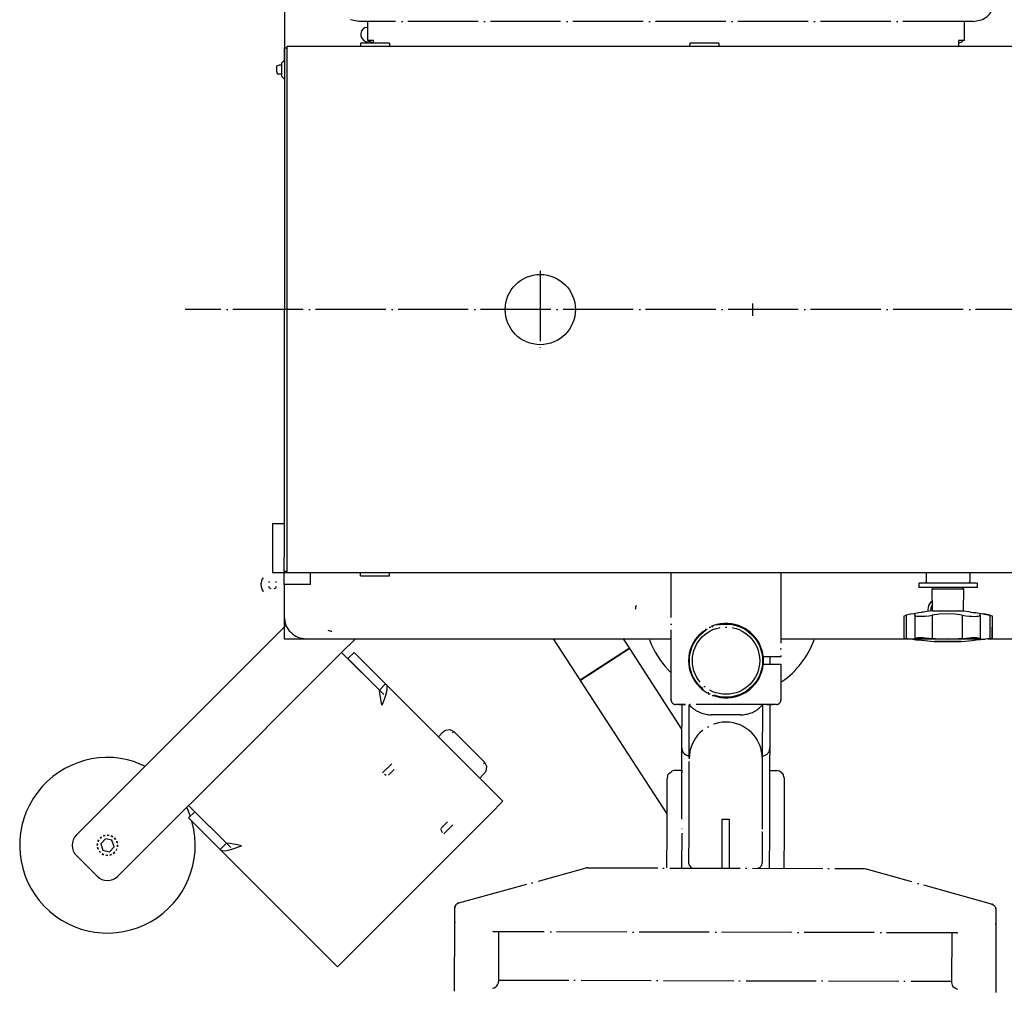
# Model space of a CAD drawing. Extents: x -1765 to 4890, y -3431 to 1272.
# Tile 5 of 189: x -1581 to -1413, y -1284 to -1118. Entities that reach past the tile are written whole.
import ezdxf

# ---------------------------------------------------------------- set-up
doc = ezdxf.new("R2010")
doc.units = 0
doc.linetypes.add('DOT_CENTER', pattern=[14, 12, -1, 0, -1])
doc.layers.get('0').update_dxf_attribs({"linetype": 'CONTINUOUS'})
doc.layers.add('1', color=7, linetype='CONTINUOUS')

# ---------------------------------------------------------------- blocks, each defined once
blk = doc.blocks.new('CTH', base_point=(-1401.58, -1249.78))
at = {"color": 5, "linetype": 'CONTINUOUS'}
for p, q in [((-1535.8, -1115.36), (-1535.8, -1123.11)), ((-1521.98, -1119.68), (-1521.56, -1119.59)), ((-1521.1, -1122.05), (-1521.49, -1122.13)), ((-1535.8, -1123.11), (-1535.8, -1123.24)), ((-1535.8, -1123.11), (-1535.3, -1123.11)), ((-1535.8, -1125.61), (-1535.8, -1123.11)), ((-1535.8, -1123.24), (-1535.8, -1125.23)), ((-1535.31, -1212.83), (-1535.3, -1122.86)), ((-1535.3, -1122.86), (-1405.85, -1122.86)), ((-1522.8, -1122.36), (-1522.8, -1122.86)), ((-1518.87, -1122.36), (-1522.8, -1122.36)), ((-1517.81, -1122.36), (-1518.87, -1122.36)), ((-1517.81, -1122.36), (-1517.81, -1122.86)), ((-1466.54, -1122.36), (-1466.55, -1122.86)), ((-1466.31, -1122.36), (-1466.54, -1122.36)), ((-1461.58, -1122.36), (-1466.31, -1122.36)), ((-1461.58, -1122.36), (-1461.58, -1122.86)), ((-1536.3, -1125.73), (-1535.8, -1125.23)), ((-1535.8, -1125.23), (-1535.8, -1125.36)), ((-1535.8, -1125.36), (-1535.8, -1125.61)), ((-1537.1, -1126.48), (-1537.08, -1126.33)), ((-1537.1, -1127.02), (-1537.1, -1126.48)), ((-1537.1, -1127.24), (-1537.1, -1127.02)), ((-1537.1, -1127.24), (-1537.08, -1127.39)), ((-1537.08, -1126.33), (-1536.95, -1126.15)), ((-1536.95, -1126.14), (-1536.73, -1126.07)), ((-1536.95, -1126.15), (-1536.95, -1126.14)), ((-1536.73, -1126.07), (-1536.73, -1126.07)), ((-1536.3, -1126.07), (-1536.73, -1126.07)), ((-1536.3, -1125.73), (-1536.3, -1126.43)), ((-1536.3, -1125.73), (-1536.3, -1126.07)), ((-1536.3, -1126.07), (-1536.3, -1126.07)), ((-1536.3, -1126.43), (-1536.3, -1127.98)), ((-1535.8, -1125.61), (-1535.81, -1210.08)), ((-1535.8, -1125.61), (-1535.8, -1125.72)), ((-1535.8, -1125.72), (-1535.8, -1126.25)), ((-1535.8, -1126.25), (-1535.8, -1128.48)), ((-1537.08, -1127.39), (-1536.95, -1127.56)), ((-1536.95, -1127.56), (-1536.95, -1127.57)), ((-1536.95, -1127.57), (-1536.73, -1127.64)), ((-1536.73, -1127.59), (-1536.73, -1127.65)), ((-1536.73, -1127.64), (-1536.73, -1127.65)), ((-1536.3, -1127.65), (-1536.73, -1127.65)), ((-1535.8, -1128.48), (-1536.3, -1127.98)), ((-1535.8, -1128.48), (-1535.8, -1167.84)), ((-1455.83, -1166.79), (-1455.83, -1168.91)), ((-1455.83, -1168.84), (-1455.83, -1168.84)), ((-1535.81, -1204.46), (-1537.81, -1204.46)), ((-1537.81, -1204.46), (-1537.81, -1212.83)), ((-1535.81, -1212.58), (-1535.81, -1210.08)), ((-1535.81, -1212.83), (-1537.81, -1212.83)), ((-1535.81, -1212.58), (-1535.81, -1212.83)), ((-1535.31, -1212.58), (-1535.81, -1212.58)), ((-1535.31, -1212.83), (-1535.81, -1212.83)), ((-1535.81, -1214.83), (-1535.81, -1212.83)), ((-1405.85, -1212.83), (-1535.31, -1212.83)), ((-1531.31, -1214.83), (-1531.31, -1212.83)), ((-1522.77, -1213.33), (-1522.79, -1212.83)), ((-1517.81, -1213.33), (-1517.81, -1212.83)), ((-1426.15, -1212.83), (-1426.15, -1214.33)), ((-1418.66, -1212.83), (-1418.66, -1214.33)), ((-1522.77, -1213.33), (-1517.81, -1213.33)), ((-1427.39, -1214.58), (-1427.39, -1215.33)), ((-1426.3, -1214.58), (-1427.39, -1214.58)), ((-1417.41, -1214.58), (-1426.3, -1214.58)), ((-1426.14, -1214.34), (-1426.15, -1214.33)), ((-1426.09, -1214.42), (-1426.14, -1214.34)), ((-1426.03, -1214.48), (-1426.09, -1214.42)), ((-1425.99, -1214.55), (-1426.03, -1214.48)), ((-1425.82, -1214.58), (-1425.99, -1214.55)), ((-1418.91, -1214.58), (-1418.81, -1214.55)), ((-1418.81, -1214.55), (-1418.79, -1214.54)), ((-1418.79, -1214.54), (-1418.7, -1214.42)), ((-1418.7, -1214.42), (-1418.69, -1214.4)), ((-1418.69, -1214.4), (-1418.66, -1214.33)), ((-1417.41, -1214.58), (-1417.41, -1215.33)), ((-1535.81, -1214.83), (-1535.81, -1220.33)), ((-1531.31, -1214.83), (-1535.81, -1214.83)), ((-1417.41, -1215.33), (-1427.39, -1215.33)), ((-1425.07, -1219.33), (-1425.13, -1215.58)), ((-1425.07, -1215.58), (-1425.13, -1215.58)), ((-1425.13, -1215.58), (-1419.75, -1215.58)), ((-1425.07, -1215.58), (-1424.88, -1215.33)), ((-1419.75, -1215.58), (-1419.93, -1215.33)), ((-1419.75, -1219.33), (-1419.68, -1215.58)), ((-1419.75, -1215.58), (-1419.68, -1215.58)), ((-1425.09, -1217.69), (-1425.33, -1217.85)), ((-1427.38, -1219.68), (-1428.31, -1219.83)), ((-1426.96, -1219.6), (-1427.38, -1219.68)), ((-1426.92, -1219.59), (-1426.96, -1219.6)), ((-1426.78, -1219.57), (-1426.92, -1219.59)), ((-1426.67, -1219.57), (-1426.78, -1219.57)), ((-1426.61, -1219.57), (-1426.67, -1219.57)), ((-1425.97, -1219.44), (-1426.61, -1219.57)), ((-1425.13, -1219.33), (-1425.97, -1219.44)), ((-1425.84, -1219.08), (-1425.78, -1219.41)), ((-1425.37, -1219.08), (-1425.31, -1219.36)), ((-1425.08, -1218.32), (-1425.27, -1218.59)), ((-1425.13, -1219.33), (-1419.75, -1219.33)), ((-1419.68, -1219.33), (-1418.85, -1219.44)), ((-1418.85, -1219.44), (-1418.63, -1219.48)), ((-1418.63, -1219.48), (-1418.5, -1219.53)), ((-1418.5, -1219.53), (-1418.08, -1219.59)), ((-1418.5, -1219.53), (-1418.5, -1219.53)), ((-1418.08, -1219.59), (-1418.06, -1219.59)), ((-1418.06, -1219.59), (-1418.03, -1219.6)), ((-1418.03, -1219.6), (-1418.02, -1219.6)), ((-1418.02, -1219.6), (-1417.98, -1219.6)), ((-1417.98, -1219.6), (-1417.97, -1219.6)), ((-1417.97, -1219.6), (-1417.95, -1219.6)), ((-1417.95, -1219.6), (-1417.9, -1219.6)), ((-1417.9, -1219.6), (-1417.89, -1219.6)), ((-1417.89, -1219.59), (-1417.83, -1219.59)), ((-1417.89, -1219.6), (-1417.89, -1219.59)), ((-1417.83, -1219.59), (-1417.64, -1219.61)), ((-1417.64, -1219.61), (-1417.07, -1219.71)), ((-1417.07, -1219.71), (-1415.26, -1220.07)), ((-1535.81, -1220.33), (-1535.81, -1222.08)), ((-1429.96, -1220.22), (-1429.83, -1220.16)), ((-1429.96, -1220.24), (-1429.96, -1220.22)), ((-1429.96, -1220.24), (-1429.94, -1223.93)), ((-1429.83, -1220.16), (-1429.54, -1220.07)), ((-1428.81, -1219.9), (-1429.54, -1220.07)), ((-1429.54, -1220.07), (-1429.54, -1224.03)), ((-1428.31, -1219.83), (-1428.81, -1219.9)), ((-1428.76, -1219.89), (-1428.81, -1219.9)), ((-1428.24, -1219.83), (-1428.76, -1219.89)), ((-1427.99, -1219.89), (-1428.24, -1219.83)), ((-1428.04, -1220.07), (-1427.99, -1219.89)), ((-1428.04, -1220.07), (-1428.04, -1224.03)), ((-1428.04, -1220.07), (-1427.98, -1220.16)), ((-1427.98, -1220.16), (-1427.77, -1220.22)), ((-1427.77, -1220.22), (-1427.54, -1220.24)), ((-1427.54, -1220.24), (-1426.68, -1220.24)), ((-1426.68, -1220.24), (-1426.29, -1220.22)), ((-1426.29, -1220.22), (-1425.68, -1220.16)), ((-1425.68, -1220.16), (-1425.09, -1220.07)), ((-1423.83, -1219.89), (-1425.09, -1220.07)), ((-1425.09, -1220.07), (-1425.09, -1224.03)), ((-1422.52, -1219.83), (-1423.83, -1219.89)), ((-1421.2, -1219.89), (-1422.52, -1219.83)), ((-1419.97, -1220.07), (-1421.2, -1219.89)), ((-1419.97, -1220.07), (-1419.97, -1224.03)), ((-1419.97, -1220.07), (-1419.37, -1220.16)), ((-1419.37, -1220.16), (-1418.77, -1220.22)), ((-1418.77, -1220.22), (-1418.37, -1220.25)), ((-1418.37, -1220.25), (-1417.89, -1220.26)), ((-1417.89, -1220.26), (-1417.49, -1220.25)), ((-1417.49, -1220.25), (-1417.25, -1220.22)), ((-1417.25, -1220.22), (-1417.01, -1220.16)), ((-1417.01, -1220.16), (-1416.93, -1220.07)), ((-1416.88, -1219.86), (-1416.97, -1219.99)), ((-1416.97, -1219.99), (-1416.96, -1220.03)), ((-1416.96, -1220.03), (-1416.93, -1220.07)), ((-1416.93, -1220.07), (-1416.93, -1224.03)), ((-1416.56, -1219.83), (-1416.88, -1219.86)), ((-1416.01, -1219.9), (-1416.56, -1219.83)), ((-1415.26, -1220.07), (-1416.01, -1219.9)), ((-1415.26, -1220.07), (-1415.26, -1224.03)), ((-1415.26, -1220.07), (-1414.93, -1220.16)), ((-1414.93, -1220.16), (-1414.78, -1220.23)), ((-1414.87, -1223.94), (-1414.8, -1220.25)), ((-1414.78, -1220.23), (-1414.8, -1220.25)), ((-1414.8, -1220.48), (-1414.8, -1220.25)), ((-1414.78, -1223.92), (-1414.8, -1220.48)), ((-1571.33, -1257.6), (-1535.81, -1222.08)), ((-1535.81, -1222.08), (-1535.51, -1221.78)), ((-1535.81, -1222.08), (-1535.81, -1224.08)), ((-1535.81, -1224.08), (-1532.06, -1224.08)), ((-1535.81, -1224.08), (-1532.06, -1224.08)), ((-1532.06, -1224.08), (-1469.7, -1224.08)), ((-1526.01, -1226.41), (-1523.67, -1224.08)), ((-1485.24, -1231.1), (-1489.79, -1224.08)), ((-1476.85, -1225.66), (-1477.87, -1224.08)), ((-1473.4, -1224.28), (-1473.45, -1224.08)), ((-1450.96, -1224.08), (-1416.97, -1224.08)), ((-1429.94, -1223.93), (-1429.83, -1223.97)), ((-1429.83, -1223.97), (-1429.54, -1224.03)), ((-1428.81, -1224.14), (-1429.54, -1224.03)), ((-1428.76, -1224.15), (-1428.81, -1224.14)), ((-1428.24, -1224.2), (-1428.76, -1224.15)), ((-1428.38, -1224.18), (-1427.87, -1224.25)), ((-1427.99, -1224.15), (-1428.24, -1224.2)), ((-1428.04, -1224.03), (-1427.98, -1223.97)), ((-1428.04, -1224.03), (-1427.99, -1224.15)), ((-1427.98, -1223.97), (-1427.77, -1223.92)), ((-1427.87, -1224.25), (-1427.83, -1224.25)), ((-1427.83, -1224.25), (-1427.79, -1224.26)), ((-1427.79, -1224.26), (-1427.63, -1224.27)), ((-1427.77, -1223.92), (-1427.54, -1223.9)), ((-1427.63, -1224.27), (-1427.51, -1224.28)), ((-1427.54, -1223.9), (-1426.68, -1223.9)), ((-1427.51, -1224.28), (-1427.45, -1224.27)), ((-1427.45, -1224.27), (-1427.43, -1224.27)), ((-1427.43, -1224.27), (-1424.79, -1224.55)), ((-1426.68, -1223.9), (-1426.29, -1223.92)), ((-1426.29, -1223.92), (-1425.69, -1223.97)), ((-1425.69, -1223.97), (-1425.09, -1224.03)), ((-1423.83, -1224.15), (-1425.09, -1224.03)), ((-1424.79, -1224.55), (-1424.69, -1224.58)), ((-1424.64, -1224.58), (-1424.69, -1224.58)), ((-1424.69, -1224.58), (-1421.24, -1224.58)), ((-1424.4, -1224.58), (-1424.64, -1224.58)), ((-1424.25, -1224.58), (-1424.4, -1224.58)), ((-1420.12, -1224.58), (-1424.25, -1224.58)), ((-1422.52, -1224.2), (-1423.83, -1224.15)), ((-1421.21, -1224.15), (-1422.52, -1224.2)), ((-1421.24, -1224.58), (-1420.17, -1224.58)), ((-1419.97, -1224.03), (-1421.21, -1224.15)), ((-1420.12, -1224.58), (-1418.82, -1224.46)), ((-1419.97, -1224.03), (-1419.37, -1223.97)), ((-1419.37, -1223.97), (-1418.77, -1223.92)), ((-1418.82, -1224.46), (-1418.28, -1224.39)), ((-1418.77, -1223.92), (-1418.37, -1223.9)), ((-1418.37, -1223.9), (-1417.9, -1223.89)), ((-1418.28, -1224.39), (-1417.61, -1224.29)), ((-1417.9, -1223.89), (-1417.49, -1223.9)), ((-1417.61, -1224.29), (-1416.02, -1224.14)), ((-1417.61, -1224.29), (-1417.61, -1224.29)), ((-1417.49, -1223.9), (-1417.25, -1223.92)), ((-1417.25, -1223.92), (-1417.01, -1223.97)), ((-1417.01, -1223.97), (-1416.93, -1224.03)), ((-1416.97, -1224.08), (-1416.96, -1224.06)), ((-1416.88, -1224.17), (-1416.97, -1224.08)), ((-1416.96, -1224.06), (-1416.93, -1224.03)), ((-1416.56, -1224.2), (-1416.88, -1224.17)), ((-1416.01, -1224.15), (-1416.56, -1224.2)), ((-1415.26, -1224.03), (-1416.01, -1224.15)), ((-1415.6, -1224.08), (-1398.35, -1224.08)), ((-1415.26, -1224.03), (-1414.93, -1223.96)), ((-1414.93, -1223.96), (-1414.87, -1223.94)), ((-1414.87, -1223.94), (-1414.78, -1223.92)), ((-1526.01, -1226.41), (-1551.69, -1252.09)), ((-1525.39, -1227.04), (-1526.01, -1226.41)), ((-1524.94, -1227.47), (-1523.88, -1226.41)), ((-1518.49, -1231.8), (-1523.88, -1226.41)), ((-1485.24, -1231.1), (-1476.85, -1225.66)), ((-1476.78, -1225.76), (-1485.17, -1231.2)), ((-1476.85, -1225.66), (-1476.78, -1225.76)), ((-1467.86, -1239.52), (-1476.78, -1225.76)), ((-1519.56, -1232.86), (-1525.39, -1227.04)), ((-1519.55, -1232.86), (-1524.94, -1227.47)), ((-1485.17, -1231.2), (-1485.24, -1231.1)), ((-1470.4, -1253.99), (-1485.17, -1231.2)), ((-1519.5, -1233.45), (-1519.56, -1232.86)), ((-1519.37, -1233.05), (-1519.56, -1232.86)), ((-1519.55, -1232.86), (-1518.49, -1231.8)), ((-1519.55, -1232.86), (-1519.55, -1232.87)), ((-1518.81, -1233.61), (-1519.37, -1233.05)), ((-1518.37, -1233.17), (-1518.53, -1233.79)), ((-1518.49, -1231.8), (-1498.44, -1251.86)), ((-1518.49, -1231.8), (-1518.37, -1231.98)), ((-1518.37, -1231.98), (-1518.3, -1232.21)), ((-1518.28, -1232.64), (-1518.37, -1233.17)), ((-1518.3, -1232.21), (-1518.28, -1232.64)), ((-1519.4, -1234.08), (-1519.5, -1233.45)), ((-1519.27, -1234.74), (-1519.4, -1234.08)), ((-1519.12, -1235.42), (-1519.27, -1234.74)), ((-1518.94, -1234.94), (-1519.12, -1235.42)), ((-1518.76, -1234.47), (-1518.94, -1234.94)), ((-1518.53, -1233.79), (-1518.76, -1234.47)), ((-1508.83, -1240.16), (-1508.6, -1239.93)), ((-1508.6, -1239.93), (-1508.83, -1240.16)), ((-1508.6, -1239.93), (-1508.28, -1239.7)), ((-1508.28, -1239.7), (-1507.52, -1239.58)), ((-1507.52, -1239.58), (-1506.83, -1239.93)), ((-1506.83, -1239.93), (-1507.07, -1240.17)), ((-1501.53, -1245.23), (-1506.83, -1239.93)), ((-1509.48, -1240.82), (-1508.83, -1240.16)), ((-1561.35, -1245.12), (-1559.61, -1245.88)), ((-1517.45, -1245.43), (-1519.01, -1246.98)), ((-1517.04, -1246.43), (-1518, -1247.39)), ((-1501.77, -1245.47), (-1501.53, -1245.23)), ((-1501.76, -1247.23), (-1501.3, -1246.68)), ((-1501.18, -1245.92), (-1501.53, -1245.23)), ((-1501.3, -1246.68), (-1501.18, -1245.92)), ((-1518.7, -1247.24), (-1518.64, -1247.27)), ((-1518.64, -1247.27), (-1518.56, -1247.3)), ((-1518.56, -1247.3), (-1518.4, -1247.37)), ((-1501.76, -1247.23), (-1502.41, -1247.88)), ((-1501.53, -1247), (-1501.76, -1247.23)), ((-1564.27, -1264.67), (-1552.16, -1252.56)), ((-1552.5, -1252.91), (-1552.31, -1253.31)), ((-1552.31, -1253.31), (-1551.91, -1254.44)), ((-1551.69, -1252.09), (-1552.16, -1252.56)), ((-1552.16, -1252.56), (-1551.54, -1253.19)), ((-1545.71, -1259.01), (-1551.54, -1253.19)), ((-1500.56, -1253.98), (-1498.44, -1251.86)), ((-1551.1, -1253.63), (-1552.16, -1254.69)), ((-1546.77, -1260.08), (-1552.16, -1254.69)), ((-1545.71, -1259.02), (-1551.1, -1253.63)), ((-1500.56, -1253.98), (-1524.59, -1278.01)), ((-1551.65, -1255.2), (-1551.56, -1255.46)), ((-1507.93, -1255.34), (-1509.09, -1256.51)), ((-1508.99, -1256.75), (-1509.08, -1256.59)), ((-1508.9, -1256.96), (-1508.99, -1256.75)), ((-1507.04, -1255.87), (-1508.56, -1257.39)), ((-1567.66, -1258.74), (-1567.48, -1258.45)), ((-1567.49, -1258.47), (-1567.65, -1258.72)), ((-1567.29, -1258.17), (-1567.02, -1257.97)), ((-1567.04, -1257.98), (-1567.28, -1258.15)), ((-1566.39, -1258.27), (-1567.16, -1259.13)), ((-1566.74, -1257.78), (-1566.41, -1257.69)), ((-1566.43, -1257.7), (-1566.72, -1257.76)), ((-1565.26, -1258.51), (-1566.39, -1258.27)), ((-1566.08, -1257.63), (-1565.74, -1257.68)), ((-1565.76, -1257.67), (-1566.05, -1257.62)), ((-1565.41, -1257.74), (-1565.12, -1257.92)), ((-1565.13, -1257.91), (-1565.38, -1257.75)), ((-1564.9, -1259.61), (-1565.26, -1258.51)), ((-1564.83, -1258.11), (-1564.63, -1258.38)), ((-1564.64, -1258.36), (-1564.81, -1258.12)), ((-1508.82, -1257.16), (-1508.9, -1256.96)), ((-1508.8, -1257.21), (-1508.82, -1257.16)), ((-1567.73, -1259.1), (-1567.78, -1259.39)), ((-1567.77, -1259.41), (-1567.72, -1259.08)), ((-1567.62, -1260.08), (-1567.71, -1259.75)), ((-1567.7, -1259.77), (-1567.64, -1260.06)), ((-1567.16, -1259.13), (-1566.81, -1260.23)), ((-1565.68, -1260.47), (-1564.9, -1259.61)), ((-1564.41, -1259.99), (-1564.58, -1260.29)), ((-1564.57, -1260.27), (-1564.41, -1260.02)), ((-1564.44, -1258.66), (-1564.36, -1258.99)), ((-1564.36, -1258.97), (-1564.43, -1258.68)), ((-1564.29, -1259.32), (-1564.34, -1259.66)), ((-1564.34, -1259.64), (-1564.29, -1259.35)), ((-1545.71, -1259.02), (-1546.77, -1260.08)), ((-1526.71, -1280.13), (-1546.77, -1260.08)), ((-1546.77, -1260.08), (-1546.59, -1260.2)), ((-1545.52, -1259.2), (-1545.71, -1259.01)), ((-1545.12, -1259.07), (-1545.71, -1259.01)), ((-1545.71, -1259.02), (-1545.7, -1259.02)), ((-1544.96, -1259.76), (-1545.52, -1259.2)), ((-1545.4, -1260.2), (-1544.78, -1260.04)), ((-1544.49, -1259.17), (-1545.12, -1259.07)), ((-1544.78, -1260.04), (-1544.11, -1259.81)), ((-1543.83, -1259.3), (-1544.49, -1259.17)), ((-1544.11, -1259.81), (-1543.63, -1259.63)), ((-1543.15, -1259.45), (-1543.83, -1259.3)), ((-1543.63, -1259.63), (-1543.15, -1259.45)), ((-1567.8, -1264.67), (-1571.33, -1261.14)), ((-1567.23, -1260.63), (-1567.43, -1260.36)), ((-1567.42, -1260.37), (-1567.25, -1260.62)), ((-1566.66, -1260.99), (-1566.95, -1260.82)), ((-1566.93, -1260.83), (-1566.68, -1260.99)), ((-1566.81, -1260.23), (-1565.68, -1260.47)), ((-1565.99, -1261.11), (-1566.32, -1261.06)), ((-1566.3, -1261.06), (-1566.01, -1261.11)), ((-1565.33, -1260.96), (-1565.65, -1261.04)), ((-1565.64, -1261.04), (-1565.35, -1260.97)), ((-1564.77, -1260.57), (-1565.04, -1260.77)), ((-1565.03, -1260.76), (-1564.78, -1260.59)), ((-1546.59, -1260.2), (-1546.37, -1260.27)), ((-1546.37, -1260.27), (-1545.93, -1260.29)), ((-1545.93, -1260.29), (-1545.4, -1260.2)), ((-1526.71, -1280.13), (-1524.59, -1278.01))]:
    blk.add_line(p, q, dxfattribs=at)
at = {"color": 5, "linetype": 'DOT_CENTER'}
for p, q in [((-1523.06, -1118.61), (-1524.49, -1118.33)), ((-1523.06, -1118.61), (-1523.06, -1118.55)), ((-1418.09, -1118.62), (-1523.06, -1118.61)), ((-1521.56, -1121.86), (-1521.56, -1118.61)), ((-1419.59, -1121.86), (-1419.59, -1118.62)), ((-1418.09, -1118.62), (-1416.66, -1118.33)), ((-1418.09, -1118.62), (-1418.09, -1118.56)), ((-1520.56, -1121.86), (-1521.56, -1121.86)), ((-1520.56, -1122.36), (-1520.56, -1121.86)), ((-1419.59, -1121.86), (-1420.59, -1121.86)), ((-1420.59, -1121.86), (-1420.59, -1122.86)), ((-1469.7, -1234.58), (-1469.7, -1212.83)), ((-1450.96, -1212.83), (-1450.96, -1227.2)), ((-1464.65, -1223.15), (-1464.84, -1223.39)), ((-1464.31, -1222.92), (-1464.46, -1223.01)), ((-1463.04, -1222.09), (-1463.2, -1222.2)), ((-1461.17, -1221.56), (-1461.24, -1221.57)), ((-1458.33, -1221.84), (-1458.52, -1221.76)), ((-1457.21, -1222.34), (-1457.25, -1222.32)), ((-1456.66, -1222.66), (-1456.76, -1222.57)), ((-1465.82, -1224.64), (-1465.84, -1224.67)), ((-1455.34, -1223.88), (-1455.5, -1223.73)), ((-1455.25, -1224.08), (-1455.22, -1224.08)), ((-1455.09, -1224.3), (-1455.12, -1224.24)), ((-1445.21, -1224.08), (-1445.27, -1224.29)), ((-1466.47, -1226.34), (-1466.52, -1226.49)), ((-1466.43, -1226.15), (-1466.5, -1226.35)), ((-1466.08, -1225.2), (-1466.08, -1225.22)), ((-1454.41, -1225.57), (-1454.51, -1225.37)), ((-1466.7, -1227.82), (-1466.7, -1227.84)), ((-1453.99, -1227.21), (-1454.03, -1226.9)), ((-1453.96, -1227.84), (-1454.02, -1227.49)), ((-1454.02, -1228.2), (-1453.96, -1227.84)), ((-1452.21, -1227.2), (-1453.99, -1227.2)), ((-1453.96, -1227.84), (-1453.99, -1227.21)), ((-1453.99, -1228.47), (-1453.96, -1227.84)), ((-1453.9, -1228.45), (-1453.9, -1227.2)), ((-1452.83, -1227.2), (-1452.84, -1228.45)), ((-1450.96, -1227.2), (-1452.21, -1227.2)), ((-1469.7, -1229.9), (-1470.2, -1229.41)), ((-1466.52, -1229.14), (-1466.48, -1229.28)), ((-1466.5, -1229.29), (-1466.44, -1229.47)), ((-1454.03, -1228.75), (-1453.99, -1228.49)), ((-1453.99, -1228.45), (-1452.21, -1228.45)), ((-1452.21, -1228.45), (-1450.96, -1228.45)), ((-1450.96, -1228.45), (-1450.96, -1234.58)), ((-1466.14, -1230.31), (-1466.14, -1230.31)), ((-1466.09, -1230.41), (-1466.09, -1230.42)), ((-1465.85, -1230.97), (-1465.84, -1230.98)), ((-1455.16, -1231.47), (-1455.11, -1231.38)), ((-1454.53, -1230.31), (-1454.41, -1230.1)), ((-1450.77, -1231.39), (-1450.96, -1231.51)), ((-1464.87, -1232.24), (-1464.67, -1232.49)), ((-1464.56, -1232.57), (-1464.34, -1232.72)), ((-1456.78, -1233.1), (-1456.69, -1233.02)), ((-1455.53, -1231.95), (-1455.35, -1231.79)), ((-1469.7, -1234.58), (-1469.61, -1234.58)), ((-1463.22, -1233.45), (-1463.05, -1233.56)), ((-1461.27, -1234.08), (-1461.19, -1234.1)), ((-1458.54, -1233.9), (-1458.36, -1233.83)), ((-1457.28, -1233.35), (-1457.25, -1233.34)), ((-1451.06, -1234.58), (-1450.96, -1234.58)), ((-1469.2, -1235.28), (-1469.14, -1235.3)), ((-1469.14, -1235.3), (-1469.12, -1235.3)), ((-1468.97, -1235.33), (-1468.98, -1235.32)), ((-1468.95, -1235.33), (-1468.97, -1235.33)), ((-1468.45, -1235.33), (-1468.95, -1235.33)), ((-1468.95, -1235.33), (-1468.95, -1235.33)), ((-1468.45, -1235.31), (-1468.45, -1235.33)), ((-1468.4, -1235.33), (-1468.45, -1235.33)), ((-1468.12, -1235.32), (-1468.4, -1235.33)), ((-1468.4, -1235.33), (-1468.36, -1235.33)), ((-1468.36, -1235.33), (-1467.3, -1235.33)), ((-1467.26, -1235.33), (-1468.12, -1235.32)), ((-1467.87, -1242.8), (-1467.85, -1235.33)), ((-1467.3, -1235.33), (-1467.26, -1235.33)), ((-1453.41, -1235.33), (-1467.26, -1235.33)), ((-1466.22, -1235.76), (-1466.63, -1235.33)), ((-1466.62, -1244.56), (-1466.6, -1235.37)), ((-1454.04, -1235.33), (-1454.49, -1235.79)), ((-1454.1, -1235.4), (-1454.13, -1244.59)), ((-1453.13, -1235.32), (-1453.41, -1235.33)), ((-1453.41, -1235.33), (-1453.36, -1235.33)), ((-1453.36, -1235.33), (-1452.31, -1235.33)), ((-1452.26, -1235.33), (-1453.13, -1235.32)), ((-1452.85, -1235.33), (-1452.87, -1242.84)), ((-1452.31, -1235.33), (-1452.26, -1235.33)), ((-1452.21, -1235.33), (-1452.26, -1235.33)), ((-1452.21, -1235.31), (-1452.21, -1235.33)), ((-1451.71, -1235.33), (-1452.21, -1235.33)), ((-1451.7, -1235.33), (-1451.71, -1235.33)), ((-1451.71, -1235.33), (-1451.71, -1235.33)), ((-1451.68, -1235.33), (-1451.7, -1235.33)), ((-1451.54, -1235.3), (-1451.52, -1235.3)), ((-1451.52, -1235.3), (-1451.46, -1235.28)), ((-1462.85, -1237.07), (-1462.85, -1237.02)), ((-1457.86, -1237.08), (-1462.85, -1237.07)), ((-1457.86, -1237.08), (-1457.86, -1237.04)), ((-1467.87, -1242.8), (-1467.77, -1242.8)), ((-1467.87, -1244.8), (-1467.87, -1242.8)), ((-1452.87, -1242.84), (-1452.97, -1242.84)), ((-1452.87, -1242.99), (-1452.93, -1243.23)), ((-1452.87, -1242.99), (-1452.88, -1244.84)), ((-1467.9, -1254.93), (-1467.87, -1244.8)), ((-1467.81, -1244.8), (-1467.87, -1244.8)), ((-1466.65, -1257.05), (-1466.62, -1244.56)), ((-1466.57, -1244.56), (-1466.62, -1244.56)), ((-1454.18, -1244.59), (-1454.13, -1244.59)), ((-1454.13, -1244.59), (-1454.16, -1257.08)), ((-1452.88, -1244.84), (-1452.94, -1244.84)), ((-1452.88, -1244.84), (-1452.91, -1256.59)), ((-1469.64, -1246.75), (-1469.55, -1246.66)), ((-1469.55, -1246.66), (-1469.52, -1246.65)), ((-1469.52, -1246.65), (-1469.13, -1246.55)), ((-1469.13, -1246.55), (-1467.88, -1246.56)), ((-1467.88, -1246.56), (-1467.88, -1247)), ((-1452.88, -1246.59), (-1451.63, -1246.6)), ((-1452.88, -1246.59), (-1452.88, -1247.11)), ((-1451.24, -1246.7), (-1451.63, -1246.6)), ((-1451.21, -1246.71), (-1451.24, -1246.7)), ((-1450.58, -1247.22), (-1451.21, -1246.71)), ((-1470.4, -1257.19), (-1470.38, -1248.16)), ((-1470.38, -1248.16), (-1470.21, -1247.2)), ((-1470.21, -1247.2), (-1469.64, -1246.75)), ((-1452.88, -1247.11), (-1452.89, -1248.29)), ((-1450.55, -1247.25), (-1450.58, -1247.22)), ((-1450.39, -1247.85), (-1450.55, -1247.25)), ((-1450.39, -1247.85), (-1450.41, -1257.24)), ((-1452.89, -1248.89), (-1452.89, -1250.55)), ((-1452.89, -1250.55), (-1452.91, -1257.33)), ((-1461.03, -1254.9), (-1461.03, -1257.07)), ((-1461.03, -1254.9), (-1459.78, -1254.9)), ((-1459.78, -1254.9), (-1459.78, -1257.07)), ((-1467.84, -1256.55), (-1467.9, -1256.55)), ((-1461.03, -1256.05), (-1461.05, -1263.28)), ((-1459.78, -1256.05), (-1459.8, -1263.28)), ((-1452.91, -1256.59), (-1452.97, -1256.59)), ((-1470.42, -1263.25), (-1470.4, -1257.19)), ((-1470.38, -1257.21), (-1470.4, -1257.19)), ((-1467.9, -1257.29), (-1467.92, -1263.26)), ((-1466.67, -1262.53), (-1466.65, -1257.05)), ((-1466.65, -1257.05), (-1466.62, -1257.05)), ((-1454.2, -1257.08), (-1454.16, -1257.08)), ((-1454.16, -1257.08), (-1454.17, -1262.44)), ((-1452.91, -1257.33), (-1452.93, -1263.3)), ((-1450.41, -1257.24), (-1450.43, -1263.3)), ((-1505.97, -1269.19), (-1484.2, -1263.24)), ((-1484.03, -1263.23), (-1484.2, -1263.24)), ((-1484.01, -1263.23), (-1484.03, -1263.23)), ((-1484.01, -1263.22), (-1484.01, -1263.23)), ((-1484.01, -1263.22), (-1436.84, -1263.34)), ((-1484.01, -1263.23), (-1484.01, -1263.22)), ((-1484.01, -1263.23), (-1484.01, -1263.23)), ((-1466.67, -1262.53), (-1466.63, -1262.73)), ((-1466.63, -1262.73), (-1466.6, -1262.79)), ((-1466.6, -1262.79), (-1466.36, -1263.11)), ((-1466.36, -1263.11), (-1466.26, -1263.15)), ((-1466.26, -1263.15), (-1465.98, -1263.26)), ((-1461.05, -1263.28), (-1461.05, -1263.26)), ((-1454.87, -1263.29), (-1454.58, -1263.18)), ((-1454.58, -1263.18), (-1454.48, -1263.14)), ((-1454.48, -1263.14), (-1454.36, -1262.94)), ((-1454.36, -1262.94), (-1454.21, -1262.77)), ((-1454.21, -1262.77), (-1454.17, -1262.44)), ((-1436.84, -1263.34), (-1436.84, -1263.35)), ((-1436.84, -1263.35), (-1436.84, -1263.34)), ((-1436.84, -1263.35), (-1436.83, -1263.35)), ((-1436.83, -1263.35), (-1436.76, -1263.35)), ((-1436.76, -1263.35), (-1436.58, -1263.39)), ((-1436.71, -1263.35), (-1436.58, -1263.39)), ((-1414.97, -1269.41), (-1436.58, -1263.39)), ((-1506.68, -1272.51), (-1506.67, -1270.03)), ((-1506.67, -1270.03), (-1506.65, -1269.88)), ((-1506.65, -1269.99), (-1506.67, -1270.03)), ((-1506.65, -1269.88), (-1506.61, -1269.75)), ((-1506.61, -1269.75), (-1506.58, -1269.69)), ((-1506.58, -1269.69), (-1506.47, -1269.53)), ((-1506.47, -1269.53), (-1506.36, -1269.41)), ((-1506.36, -1269.41), (-1506.35, -1269.4)), ((-1506.35, -1269.4), (-1506.16, -1269.27)), ((-1506.21, -1269.31), (-1506.16, -1269.27)), ((-1506.07, -1269.24), (-1506.16, -1269.27)), ((-1506.16, -1269.27), (-1506.08, -1269.24)), ((-1506.16, -1269.27), (-1506.16, -1269.27)), ((-1506.06, -1269.23), (-1506.07, -1269.24)), ((-1505.97, -1269.19), (-1506.06, -1269.23)), ((-1506.06, -1269.23), (-1505.97, -1269.19)), ((-1414.97, -1269.41), (-1414.84, -1269.44)), ((-1414.84, -1269.45), (-1414.84, -1269.44)), ((-1414.81, -1269.47), (-1414.84, -1269.45)), ((-1414.8, -1269.47), (-1414.81, -1269.47)), ((-1414.72, -1269.5), (-1414.8, -1269.47)), ((-1414.72, -1269.5), (-1414.8, -1269.47)), ((-1414.72, -1269.5), (-1414.72, -1269.5)), ((-1414.72, -1269.5), (-1414.51, -1269.65)), ((-1414.67, -1269.54), (-1414.72, -1269.5)), ((-1414.51, -1269.65), (-1414.4, -1269.77)), ((-1414.4, -1269.77), (-1414.34, -1269.86)), ((-1414.34, -1269.86), (-1414.3, -1269.93)), ((-1414.3, -1269.93), (-1414.27, -1269.99)), ((-1414.27, -1269.99), (-1414.23, -1270.11)), ((-1414.23, -1270.11), (-1414.21, -1270.27)), ((-1414.21, -1270.27), (-1414.23, -1270.23)), ((-1414.21, -1270.27), (-1414.21, -1272.75)), ((-1506.71, -1284.29), (-1506.68, -1272.51)), ((-1414.31, -1272.67), (-1414.21, -1272.75)), ((-1414.21, -1272.75), (-1414.24, -1284.53)), ((-1500.02, -1274.13), (-1500.19, -1274.12)), ((-1420.89, -1274.33), (-1500.02, -1274.13)), ((-1499.19, -1274.13), (-1499.21, -1282.65)), ((-1421.74, -1282.84), (-1421.71, -1274.33)), ((-1420.89, -1274.33), (-1420.71, -1274.33)), ((-1500.21, -1283.79), (-1499.94, -1283.71)), ((-1499.94, -1283.71), (-1499.66, -1283.54)), ((-1499.66, -1283.54), (-1499.5, -1283.39)), ((-1499.5, -1283.39), (-1499.37, -1283.21)), ((-1499.37, -1283.21), (-1499.3, -1283.07)), ((-1499.3, -1283.07), (-1499.23, -1282.85)), ((-1499.23, -1282.85), (-1499.21, -1282.65)), ((-1499.21, -1282.4), (-1421.73, -1282.6)), ((-1421.71, -1283.05), (-1421.74, -1282.84)), ((-1421.65, -1283.27), (-1421.71, -1283.05)), ((-1421.57, -1283.41), (-1421.65, -1283.27)), ((-1421.44, -1283.59), (-1421.57, -1283.41)), ((-1421.29, -1283.74), (-1421.44, -1283.59)), ((-1421.01, -1283.91), (-1421.29, -1283.74)), ((-1420.74, -1284), (-1421.01, -1283.91))]:
    blk.add_line(p, q, dxfattribs=at)
at = {"color": 5, "linetype": 'CONTINUOUS'}
blk.add_circle((-1492.07, -1167.85), 6, dxfattribs=at)
at = {"color": 5, "linetype": 'DOT_CENTER'}
for radius in [6.35, 6.25, 5.75]:
    blk.add_circle((-1460.33, -1227.83), radius, dxfattribs=at)
for centre, radius, start, end in [((-1418.09, -1114.87), 3.75, -67.5022, -0.0022), ((-1460.33, -1227.83), 6.37, 5.6242, -5.6283), ((-1468.95, -1234.58), 0.75, 179.9969, -92.0984), ((-1451.71, -1234.58), 0.75, -87.9045, -0.0033), ((-1462.84, -1232.07), 5, -132.5, -90.1469), ((-1457.84, -1232.08), 5, -90.1471, -47.7943), ((-1460.37, -1244.57), 6.25, -0.1468, 179.8532), ((-1466.62, -1242.81), 1.25, 179.8523, -90.1466), ((-1454.12, -1242.84), 1.25, -90.147, -0.1473)]:
    blk.add_arc(centre, radius, start, end, dxfattribs=at)
at = {"color": 5, "linetype": 'CONTINUOUS'}
for centre, radius, start, end in [((-1521.49, -1120.85), 1.27, 112.4976, -90.002), ((-1520.56, -1121.24), 1, -141.3198, -90.0012), ((-1420.59, -1121.24), 1, -90.002, -38.6842), ((-1537.81, -1214.83), 2, 143.9981, -144.0021), ((-1537.81, -1214.83), 2, 161.9984, -144.0018), ((-1537.81, -1214.83), 2, 161.9984, -144.0018), ((-1537.81, -1214.83), 0.75, 135.0002, 157.4996), ((-1537.81, -1214.83), 0.75, 135.0002, 157.4996), ((-1537.81, -1214.83), 0.75, 135.0002, 157.4996), ((-1537.81, -1214.83), 0.75, 22.4963, 44.9957), ((-1537.81, -1214.83), 0.75, 22.4963, 44.9957), ((-1537.81, -1214.83), 0.75, 22.4963, 44.9957), ((-1537.81, -1214.83), 0.75, -157.5028, -112.5034), ((-1537.81, -1214.83), 0.75, -157.5028, -112.5034), ((-1537.81, -1214.83), 0.75, -157.5028, -112.5034), ((-1537.81, -1214.83), 0.75, -67.5006, -22.5013), ((-1537.81, -1214.83), 0.75, -67.5006, -22.5013), ((-1537.81, -1214.83), 0.75, -67.5006, -22.5013), ((-1424.09, -1219.08), 1.75, 134.9975, 179.9973), ((-1474.08, -1219.08), 1.75, 157.4981, 179.998), ((-1424.09, -1219.08), 1.27, 157.4989, 179.9985), ((-1532.06, -1220.33), 3.75, 179.9977, -90.002), ((-1527.68, -1221.02), 1.75, -112.5019, -90.0015), ((-1459.33, -1219.08), 15, -159.7014, -136.4756), ((-1459.33, -1219.08), 15, -55.1852, -20.3465), ((-1566.03, -1259.37), 15, 71.8218, -60.1781), ((-1566.03, -1259.37), 15, -60.1782, 15.1122), ((-1569.57, -1259.37), 2.5, 134.9978, -135.0019), ((-1566.03, -1262.9), 2.5, -135.0023, -45.0027)]:
    blk.add_arc(centre, radius, start, end, dxfattribs=at)
at = {"color": 5, "linetype": 'DOT_CENTER'}
for points in [[(-1450.43, -1257.26), (-1450.42, -1257.25), (-1450.41, -1257.25), (-1450.41, -1257.24)], [(-1506.62, -1269.76), (-1506.66, -1269.84), (-1506.67, -1269.94), (-1506.67, -1270.03)], [(-1414.81, -1269.46), (-1414.82, -1269.45), (-1414.83, -1269.45), (-1414.84, -1269.44)], [(-1414.21, -1270.27), (-1414.21, -1270.18), (-1414.22, -1270.08), (-1414.26, -1269.99)], [(-1506.59, -1272.43), (-1506.65, -1272.46), (-1506.68, -1272.48), (-1506.68, -1272.51)], [(-1506.68, -1272.51), (-1506.68, -1272.55), (-1506.68, -1272.6), (-1506.67, -1272.64)], [(-1414.22, -1272.88), (-1414.22, -1272.83), (-1414.21, -1272.79), (-1414.21, -1272.75)]]:
    blk.add_open_spline(points, degree=3, dxfattribs=at)
at = {"layer": '1', "color": 1, "linetype": 'DOT_CENTER'}
for p, q in [((-1492.07, -1161.25), (-1492.07, -1174.44)), ((-1349.28, -1167.85), (-1552.77, -1167.85))]:
    blk.add_line(p, q, dxfattribs=at)

msp = doc.modelspace()

# ---------------------------------------------------------------- block references
msp.add_blockref('CTH', (-1401.58, -1249.78))

doc.saveas('drawing.dxf')
